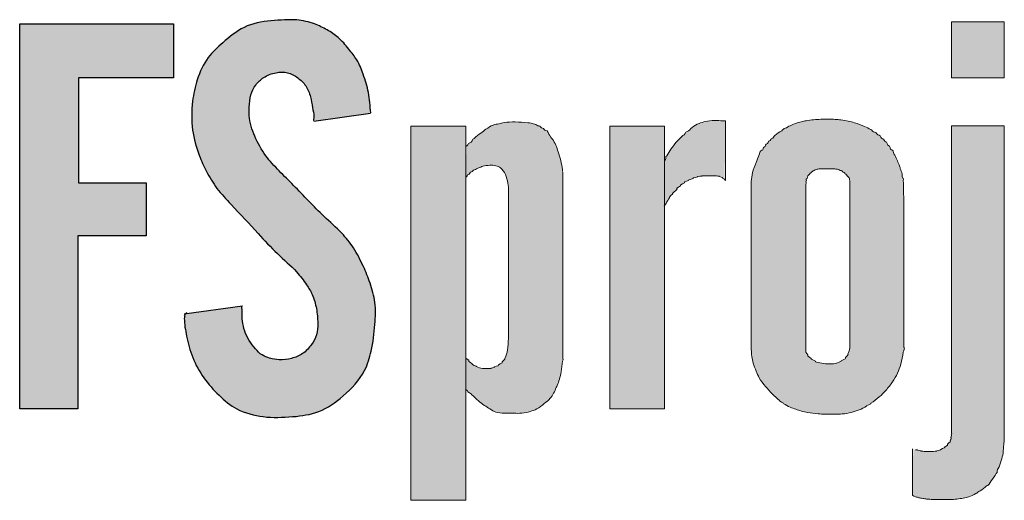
# Model space of a CAD drawing. Header units: centimetres. Extents: x 5703 to 19022, y -2164 to 612.
# Tile 7 of 49: x 6169 to 6225, y -600 to -573. Entities that reach past the tile are written whole.
import ezdxf

# ---------------------------------------------------------------- set-up
doc = ezdxf.new("R2010")
doc.units = ezdxf.units.CM
doc.header["$MEASUREMENT"] = 0

msp = doc.modelspace()

# ---------------------------------------------------------------- hatches: boundary and pattern name
at = {"linetype": 'Continuous', "lineweight": 25, "true_color": 0xdf0000}
for points in [[(6169.392, -594.846), (6172.688, -594.846), (6172.688, -585.031), (6176.559, -585.031), (6176.559, -582.031), (6172.716, -582.031), (6172.716, -576.087), (6178.102, -576.087), (6178.102, -573.03), (6169.392, -573.03)], [(6178.716, -589.453), (6178.721, -589.901), (6178.75, -590.187), (6178.809, -590.535), (6178.921, -591.051), (6179.024, -591.443), (6179.13, -591.771), (6179.235, -592.04), (6179.355, -592.303), (6179.489, -592.56), (6179.637, -592.809), (6179.798, -593.051), (6179.97, -593.285), (6180.189, -593.553), (6180.422, -593.811), (6180.667, -594.058), (6180.923, -594.296), (6181.146, -594.482), (6181.379, -594.655), (6181.573, -594.779), (6181.776, -594.89), (6181.986, -594.987), (6182.258, -595.088), (6182.538, -595.169), (6182.823, -595.232), (6183.169, -595.285), (6183.515, -595.316), (6183.919, -595.329), (6184.324, -595.321), (6184.846, -595.287), (6185.311, -595.238), (6185.656, -595.184), (6185.939, -595.122), (6186.215, -595.04), (6186.429, -594.958), (6186.637, -594.862), (6186.89, -594.723), (6187.134, -594.566), (6187.37, -594.394), (6187.645, -594.172), (6187.91, -593.939), (6188.122, -593.735), (6188.324, -593.524), (6188.512, -593.302), (6188.652, -593.118), (6188.78, -592.926), (6188.895, -592.727), (6188.997, -592.521), (6189.105, -592.253), (6189.196, -591.977), (6189.284, -591.639), (6189.366, -591.242), (6189.436, -590.785), (6189.493, -590.267), (6189.535, -589.688), (6189.543, -589.34), (6189.534, -589.051), (6189.505, -588.764), (6189.455, -588.48), (6189.386, -588.198), (6189.285, -587.865), (6189.131, -587.428), (6188.958, -586.999), (6188.768, -586.577), (6188.585, -586.215), (6188.413, -585.913), (6188.257, -585.669), (6188.09, -585.433), (6187.911, -585.205), (6187.722, -584.986), (6187.524, -584.776), (6187.234, -584.493), (6186.555, -583.864), (6186.142, -583.458), (6185.498, -582.794), (6184.855, -582.129), (6184.04, -581.308), (6183.762, -581.012), (6183.534, -580.75), (6183.355, -580.524), (6183.189, -580.288), (6183.036, -580.043), (6182.896, -579.789), (6182.744, -579.475), (6182.609, -579.151), (6182.515, -578.875), (6182.455, -578.651), (6182.412, -578.424), (6182.388, -578.194), (6182.383, -577.963), (6182.401, -577.557), (6182.426, -577.326), (6182.457, -577.156), (6182.502, -576.989), (6182.564, -576.826), (6182.642, -576.67), (6182.735, -576.522), (6182.843, -576.385), (6182.964, -576.259), (6183.098, -576.147), (6183.241, -576.048), (6183.393, -575.964), (6183.552, -575.894), (6183.718, -575.839), (6183.889, -575.797), (6184.063, -575.769), (6184.238, -575.757), (6184.412, -575.765), (6184.582, -575.796), (6184.745, -575.852), (6184.902, -575.928), (6185.052, -576.02), (6185.194, -576.124), (6185.328, -576.237), (6185.452, -576.36), (6185.562, -576.493), (6185.657, -576.638), (6185.736, -576.793), (6185.801, -576.955), (6185.852, -577.123), (6185.902, -577.349), (6185.993, -577.861), (6186.036, -578.088), (6186.054, -578.261), (6186.057, -578.547), (6189.272, -578.067), (6189.218, -577.456), (6189.167, -577.071), (6189.104, -576.744), (6189.021, -576.422), (6188.906, -576.049), (6188.753, -575.629), (6188.644, -575.373), (6188.544, -575.174), (6188.432, -574.984), (6188.273, -574.756), (6188.032, -574.449), (6187.78, -574.15), (6187.589, -573.948), (6187.427, -573.797), (6187.254, -573.658), (6187.072, -573.53), (6186.834, -573.384), (6186.54, -573.225), (6186.288, -573.108), (6186.029, -573.007), (6185.763, -572.923), (6185.491, -572.859), (6185.216, -572.816), (6184.938, -572.796), (6184.605, -572.796), (6183.883, -572.827), (6183.494, -572.859), (6183.16, -572.905), (6182.829, -572.971), (6182.56, -573.044), (6182.298, -573.136), (6182.096, -573.226), (6181.901, -573.33), (6181.667, -573.477), (6181.441, -573.64), (6181.179, -573.851), (6180.755, -574.22), (6180.51, -574.448), (6180.315, -574.646), (6180.168, -574.812), (6180.033, -574.987), (6179.909, -575.171), (6179.77, -575.412), (6179.647, -575.664), (6179.541, -575.923), (6179.432, -576.241), (6179.341, -576.563), (6179.258, -576.944), (6179.197, -577.328), (6179.156, -577.716), (6179.136, -578.106), (6179.14, -578.496), (6179.162, -578.829), (6179.204, -579.161), (6179.265, -579.489), (6179.345, -579.814), (6179.458, -580.187), (6179.59, -580.553), (6179.741, -580.912), (6179.908, -581.264), (6180.09, -581.609), (6180.259, -581.897), (6180.442, -582.176), (6180.606, -582.4), (6180.816, -582.659), (6181.074, -582.95), (6182.595, -584.573), (6183.498, -585.555), (6183.807, -585.875), (6184.087, -586.145), (6184.743, -586.748), (6184.979, -586.982), (6185.166, -587.188), (6185.342, -587.402), (6185.541, -587.67), (6185.729, -587.948), (6185.872, -588.186), (6185.97, -588.385), (6186.052, -588.592), (6186.117, -588.805), (6186.179, -589.078), (6186.232, -589.407), (6186.263, -589.739), (6186.275, -590.074), (6186.267, -590.299), (6186.248, -590.465), (6186.213, -590.627), (6186.158, -590.783), (6186.086, -590.933), (6186, -591.078), (6185.871, -591.263), (6185.765, -591.394), (6185.651, -591.517), (6185.527, -591.629), (6185.394, -591.728), (6185.251, -591.813), (6185.099, -591.883), (6184.941, -591.94), (6184.724, -591.999), (6184.504, -592.038), (6184.282, -592.058), (6184.06, -592.057), (6183.838, -592.035), (6183.62, -591.992), (6183.458, -591.946), (6183.301, -591.886), (6183.153, -591.81), (6183.061, -591.749), (6182.932, -591.643), (6182.814, -591.524), (6182.667, -591.355), (6182.531, -591.178), (6182.408, -590.994), (6182.296, -590.802), (6182.2, -590.601), (6182.14, -590.444), (6182.078, -590.228), (6182.024, -589.955), (6181.993, -589.692), (6181.986, -589.477), (6181.999, -589.24), (6182.009, -589.056)]]:
    msp.add_hatch(color=12, dxfattribs=at).paths.add_polyline_path(points)
at = {"linetype": 'Continuous', "lineweight": 20}
for points in [[(6225.158, -572.907), (6222.175, -572.907), (6222.175, -576.082), (6225.158, -576.082)], [(6194.651, -578.823), (6191.551, -578.823), (6191.551, -600.03), (6194.651, -600.03)], [(6194.716, -579.92), (6194.651, -581.708), (6194.851, -581.52), (6195.078, -581.334), (6195.171, -581.276), (6195.323, -581.211), (6195.613, -581.095), (6195.736, -581.064), (6195.919, -581.044), (6196.179, -581.04), (6196.324, -581.056), (6196.429, -581.086), (6196.53, -581.133), (6196.622, -581.194), (6196.705, -581.267), (6196.789, -581.364), (6196.859, -581.472), (6196.924, -581.604), (6196.979, -581.758), (6197.025, -581.954), (6197.063, -582.225), (6197.08, -582.516), (6197.076, -582.847), (6197.068, -582.976), (6197.065, -591.042), (6197.049, -591.327), (6197.017, -591.546), (6196.966, -591.746), (6196.9, -591.925), (6196.822, -592.082), (6196.76, -592.175), (6196.623, -592.306), (6196.515, -592.373), (6196.328, -592.459), (6196.135, -592.535), (6195.741, -592.55), (6195.599, -592.548), (6195.476, -592.524), (6195.31, -592.465), (6195.119, -592.381), (6195.026, -592.323), (6194.74, -592.027), (6194.651, -591.937), (6194.651, -593.738), (6194.76, -593.849), (6194.915, -593.976), (6195.053, -594.09), (6195.36, -594.382), (6195.516, -594.508), (6195.81, -594.711), (6196.149, -594.928), (6196.288, -595), (6196.413, -595.045), (6196.565, -595.076), (6196.768, -595.091), (6197.46, -595.095), (6197.75, -595.098), (6197.927, -595.081), (6198.145, -595.035), (6198.468, -594.939), (6198.634, -594.874), (6198.769, -594.799), (6198.915, -594.696), (6199.317, -594.371), (6199.428, -594.263), (6199.511, -594.16), (6199.595, -594.029), (6199.696, -593.828), (6199.869, -593.439), (6199.949, -593.207), (6200.023, -592.926), (6200.081, -592.619), (6200.141, -592.132), (6200.153, -592.021), (6200.143, -581.415), (6200.088, -581.021), (6200.03, -580.757), (6199.852, -580.156), (6199.767, -579.919), (6199.686, -579.749), (6199.599, -579.607), (6199.386, -579.322), (6199.266, -579.149), (6199.196, -579.073), (6199.113, -579.011), (6198.796, -578.808), (6198.664, -578.745), (6198.485, -578.686), (6198.28, -578.642), (6197.99, -578.606), (6197.636, -578.587), (6197.217, -578.587), (6196.946, -578.606), (6196.72, -578.644), (6196.27, -578.741), (6196.133, -578.791), (6195.986, -578.87), (6195.777, -579.012), (6195.325, -579.349), (6195.166, -579.485), (6195.02, -579.634), (6194.875, -579.784)], [(6205.917, -578.823), (6202.817, -578.823), (6202.817, -594.839), (6205.917, -594.839)], [(6205.941, -580.712), (6205.917, -583.357), (6206.046, -583.124), (6206.315, -582.695), (6206.395, -582.59), (6206.523, -582.454), (6206.792, -582.196), (6206.937, -582.078), (6207.069, -581.989), (6207.257, -581.888), (6207.512, -581.773), (6207.713, -581.703), (6207.882, -581.665), (6208.093, -581.641), (6208.439, -581.633), (6208.932, -581.646), (6209.036, -581.665), (6209.211, -581.761), (6209.313, -581.848), (6209.372, -578.517), (6209.032, -578.512), (6208.717, -578.504), (6208.48, -578.522), (6208.225, -578.563), (6208.012, -578.615), (6207.845, -578.675), (6207.687, -578.757), (6207.503, -578.876), (6207.298, -579.031), (6207.119, -579.188), (6206.706, -579.588), (6206.559, -579.748), (6206.413, -579.934), (6206.175, -580.277), (6206.053, -580.48)], [(6219.966, -599.734), (6220.063, -599.79), (6220.234, -599.856), (6220.393, -599.901), (6220.811, -599.965), (6221.344, -599.986), (6221.951, -599.985), (6222.227, -599.978), (6222.574, -599.943), (6222.883, -599.893), (6223.097, -599.84), (6223.271, -599.779), (6223.471, -599.685), (6223.695, -599.558), (6223.894, -599.425), (6224.054, -599.301), (6224.189, -599.177), (6224.338, -599.015), (6224.525, -598.785), (6224.64, -598.618), (6224.72, -598.474), (6224.832, -598.202), (6224.969, -597.841), (6225.035, -597.611), (6225.081, -597.376), (6225.111, -597.084), (6225.154, -596.571), (6225.158, -578.808), (6222.175, -578.808), (6222.172, -596.237), (6222.133, -596.57), (6222.106, -596.664), (6222.007, -596.81), (6221.865, -596.949), (6221.744, -597.049), (6221.629, -597.124), (6221.504, -597.184), (6221.354, -597.232), (6221.199, -597.26), (6221.023, -597.269), (6220.649, -597.27), (6220.512, -597.252), (6220.246, -597.181), (6220.11, -597.157), (6220.001, -597.123)]]:
    msp.add_hatch(color=152, dxfattribs=at).paths.add_polyline_path(points)
h = msp.add_hatch(color=152, dxfattribs=at)
h.paths.add_polyline_path([(6210.828, -591.505), (6210.859, -591.874), (6210.894, -592.098), (6210.943, -592.289), (6211.031, -592.528), (6211.218, -592.974), (6211.296, -593.124), (6211.404, -593.289), (6211.562, -593.491), (6211.858, -593.837), (6212.033, -594.021), (6212.241, -594.213), (6212.546, -594.468), (6212.685, -594.566), (6212.857, -594.663), (6213.117, -594.78), (6213.408, -594.891), (6213.707, -594.981), (6214.011, -595.05), (6214.347, -595.102), (6214.686, -595.131), (6215.196, -595.146), (6215.819, -595.142), (6216.074, -595.123), (6216.326, -595.084), (6216.602, -595.019), (6216.846, -594.941), (6217.054, -594.853), (6217.279, -594.733), (6217.57, -594.555), (6217.802, -594.393), (6218.002, -594.234), (6218.191, -594.063), (6218.389, -593.86), (6218.594, -593.625), (6218.768, -593.401), (6218.91, -593.189), (6219.037, -592.967), (6219.146, -592.736), (6219.235, -592.497), (6219.315, -592.225), (6219.388, -591.893), (6219.476, -591.362), (6219.473, -583.086), (6219.43, -581.764), (6219.404, -581.622), (6219.336, -581.405), (6219.167, -580.939), (6219.031, -580.639), (6218.852, -580.29), (6218.755, -580.132), (6218.464, -579.732), (6218.38, -579.641), (6218.065, -579.343), (6217.934, -579.243), (6217.573, -579.004), (6217.373, -578.896), (6217.109, -578.779), (6216.819, -578.672), (6216.502, -578.579), (6216.22, -578.517), (6215.833, -578.459), (6215.545, -578.433), (6215.03, -578.425), (6214.659, -578.435), (6214.227, -578.475), (6213.88, -578.526), (6213.619, -578.583), (6213.343, -578.669), (6213.074, -578.773), (6212.869, -578.871), (6212.727, -578.956), (6212.49, -579.121), (6212.264, -579.267), (6212.167, -579.343), (6211.964, -579.548), (6211.83, -579.676), (6211.554, -580.01), (6211.425, -580.197), (6211.298, -580.41), (6211.21, -580.595), (6210.96, -581.23), (6210.9, -581.427), (6210.861, -581.628), (6210.828, -581.937)])
h.paths.add_polyline_path([(6213.926, -591.602), (6213.927, -581.951), (6213.949, -581.838), (6213.984, -581.749), (6214.042, -581.65), (6214.135, -581.528), (6214.215, -581.446), (6214.306, -581.376), (6214.439, -581.3), (6214.529, -581.268), (6214.661, -581.249), (6215.273, -581.232), (6215.521, -581.237), (6215.692, -581.26), (6215.821, -581.296), (6215.925, -581.345), (6216.02, -581.409), (6216.181, -581.545), (6216.262, -581.626), (6216.383, -581.805), (6216.41, -581.921), (6216.407, -591.41), (6216.354, -591.589), (6216.265, -591.808), (6216.205, -591.916), (6216.077, -592.047), (6215.957, -592.12), (6215.772, -592.208), (6215.611, -592.264), (6215.475, -592.292), (6215.322, -592.301), (6214.995, -592.285), (6214.78, -592.257), (6214.615, -592.217), (6214.47, -592.163), (6214.334, -592.089), (6214.194, -591.99), (6214.039, -591.838), (6213.984, -591.746)], flags=0)

# ---------------------------------------------------------------- linework, layer by layer
at = {"color": 152, "linetype": 'Continuous', "lineweight": 20}
for p, q in [((6197.068, -590.851), (6197.068, -582.976)), ((6202.817, -594.839), (6205.917, -594.839))]:
    msp.add_line(p, q, dxfattribs=at)
at = {"color": 12, "linetype": 'Continuous', "lineweight": 25, "true_color": 0xdf0000, "flags": 128}
msp.add_lwpolyline([(6169.392, -594.846), (6169.392, -573.03), (6178.102, -573.03), (6178.102, -576.087), (6172.716, -576.087), (6172.716, -582.031), (6176.559, -582.031), (6176.559, -585.031), (6172.688, -585.031), (6172.688, -594.846)], close=True, dxfattribs=at)
at = {"color": 152, "linetype": 'Continuous', "lineweight": 20, "flags": 128}
for points in [[(6222.175, -572.907), (6225.158, -572.907), (6225.158, -576.082), (6222.175, -576.082)], [(6191.551, -578.823), (6194.651, -578.823), (6194.651, -600.03), (6191.551, -600.03)], [(6202.817, -578.823), (6205.917, -578.823), (6205.917, -594.839), (6202.817, -594.839)]]:
    msp.add_lwpolyline(points, close=True, dxfattribs=at)
at = {"color": 12, "linetype": 'Continuous', "lineweight": 25, "true_color": 0xdf0000, "flags": 128}
for points in [[(6186.057, -578.547), (6189.262, -578.077)], [(6178.716, -589.453), (6182.005, -589.002)]]:
    msp.add_lwpolyline(points, dxfattribs=at)
at = {"color": 152, "linetype": 'Continuous', "lineweight": 20, "flags": 128}
for points in [[(6209.372, -578.517), (6209.372, -581.906)], [(6222.175, -596.218), (6222.175, -578.808), (6225.158, -578.808), (6225.158, -596.534)], [(6200.145, -581.436), (6200.153, -592.021)], [(6210.826, -581.958), (6210.826, -591.476)], [(6213.926, -582.104), (6213.926, -591.602)], [(6216.41, -591.395), (6216.41, -581.921)], [(6219.476, -591.362), (6219.476, -583.148)], [(6219.966, -599.734), (6219.966, -597.118)]]:
    msp.add_lwpolyline(points, dxfattribs=at)
at = {"color": 12, "linetype": 'Continuous', "lineweight": 25, "true_color": 0xdf0000}
for points, knots in [([(6189.272, -578.067), (6189.242, -577.68), (6189.212, -577.293), (6189.139, -576.915), (6189.072, -576.564), (6188.968, -576.22), (6188.848, -575.881), (6188.747, -575.601), (6188.636, -575.323), (6188.485, -575.069), (6188.355, -574.851), (6188.196, -574.651), (6188.034, -574.452), (6187.844, -574.219), (6187.648, -573.988), (6187.422, -573.793), (6187.233, -573.63), (6187.023, -573.491), (6186.806, -573.367), (6186.577, -573.237), (6186.341, -573.122), (6186.094, -573.031), (6185.77, -572.91), (6185.429, -572.829), (6185.085, -572.803), (6184.856, -572.786), (6184.625, -572.795), (6184.395, -572.803), (6184.138, -572.813), (6183.882, -572.823), (6183.624, -572.846), (6183.102, -572.894), (6182.572, -572.996), (6182.105, -573.221), (6181.661, -573.436), (6181.274, -573.763), (6180.897, -574.095), (6180.598, -574.358), (6180.305, -574.625), (6180.069, -574.938), (6179.791, -575.307), (6179.592, -575.741), (6179.449, -576.187), (6179.32, -576.586), (6179.237, -576.995), (6179.187, -577.409), (6179.121, -577.951), (6179.114, -578.502), (6179.187, -579.043), (6179.253, -579.532), (6179.385, -580.012), (6179.56, -580.473), (6179.678, -580.785), (6179.815, -581.089), (6179.969, -581.385), (6180.144, -581.721), (6180.34, -582.046), (6180.566, -582.348), (6180.809, -582.672), (6181.088, -582.968), (6181.367, -583.263), (6181.883, -583.811), (6182.399, -584.356), (6182.906, -584.91), (6183.259, -585.297), (6183.607, -585.688), (6183.985, -586.049), (6184.349, -586.397), (6184.74, -586.717), (6185.077, -587.088), (6185.284, -587.316), (6185.471, -587.563), (6185.644, -587.819), (6185.763, -587.995), (6185.875, -588.174), (6185.962, -588.365), (6186.076, -588.618), (6186.147, -588.891), (6186.195, -589.166), (6186.243, -589.438), (6186.268, -589.711), (6186.274, -589.989), (6186.278, -590.212), (6186.269, -590.439), (6186.206, -590.649), (6186.148, -590.842), (6186.044, -591.022), (6185.924, -591.19), (6185.78, -591.393), (6185.613, -591.58), (6185.411, -591.717), (6185.224, -591.844), (6185.007, -591.929), (6184.785, -591.985), (6184.557, -592.041), (6184.323, -592.068), (6184.09, -592.059), (6183.908, -592.051), (6183.726, -592.023), (6183.549, -591.973), (6183.399, -591.931), (6183.252, -591.874), (6183.122, -591.791), (6182.98, -591.7), (6182.859, -591.578), (6182.747, -591.45), (6182.615, -591.299), (6182.497, -591.14), (6182.394, -590.972), (6182.29, -590.804), (6182.201, -590.626), (6182.138, -590.437), (6182.075, -590.252), (6182.037, -590.057), (6182.012, -589.873), (6181.987, -589.685), (6181.977, -589.511), (6181.994, -589.292), (6182.002, -589.193), (6181.922, -589.002), (6182.005, -589.002)], [0, 0, 0, 0, 1, 1, 1, 2, 2, 2, 3, 3, 3, 4, 4, 4, 5, 5, 5, 6, 6, 6, 7, 7, 7, 8, 8, 8, 9, 9, 9, 10, 10, 10, 11, 11, 11, 12, 12, 12, 13, 13, 13, 14, 14, 14, 15, 15, 15, 16, 16, 16, 17, 17, 17, 18, 18, 18, 19, 19, 19, 20, 20, 20, 21, 21, 21, 22, 22, 22, 23, 23, 23, 24, 24, 24, 25, 25, 25, 26, 26, 26, 27, 27, 27, 28, 28, 28, 29, 29, 29, 30, 30, 30, 31, 31, 31, 32, 32, 32, 33, 33, 33, 34, 34, 34, 35, 35, 35, 36, 36, 36, 37, 37, 37, 38, 38, 38, 39, 39, 39, 40, 40, 40, 40]), ([(6178.852, -589.387), (6178.858, -589.387), (6178.676, -589.58), (6178.715, -589.58), (6178.767, -589.58), (6178.714, -589.678), (6178.714, -589.724), (6178.715, -590.045), (6178.776, -590.386), (6178.846, -590.719), (6178.934, -591.137), (6179.037, -591.542), (6179.19, -591.931), (6179.352, -592.341), (6179.571, -592.734), (6179.829, -593.095), (6180.08, -593.448), (6180.368, -593.77), (6180.681, -594.072), (6180.989, -594.37), (6181.321, -594.647), (6181.696, -594.848), (6182.151, -595.093), (6182.669, -595.226), (6183.186, -595.287), (6183.741, -595.352), (6184.294, -595.334), (6184.852, -595.287), (6185.358, -595.244), (6185.867, -595.176), (6186.332, -594.997), (6186.837, -594.803), (6187.29, -594.478), (6187.712, -594.115), (6188.197, -593.696), (6188.641, -593.227), (6188.926, -592.67), (6189.101, -592.325), (6189.216, -591.947), (6189.301, -591.566), (6189.412, -591.067), (6189.471, -590.564), (6189.511, -590.055), (6189.543, -589.638), (6189.563, -589.218), (6189.511, -588.807), (6189.464, -588.436), (6189.358, -588.072), (6189.235, -587.717), (6189.125, -587.397), (6189, -587.084), (6188.861, -586.777), (6188.696, -586.412), (6188.511, -586.055), (6188.291, -585.72), (6188.098, -585.426), (6187.878, -585.15), (6187.638, -584.894), (6187.32, -584.555), (6186.967, -584.252), (6186.629, -583.934), (6186.032, -583.372), (6185.481, -582.765), (6184.907, -582.181), (6184.635, -581.905), (6184.359, -581.635), (6184.088, -581.357), (6183.822, -581.083), (6183.561, -580.803), (6183.335, -580.497), (6183.084, -580.157), (6182.877, -579.785), (6182.708, -579.393), (6182.546, -579.019), (6182.418, -578.625), (6182.39, -578.223), (6182.379, -578.067), (6182.383, -577.91), (6182.39, -577.752), (6182.401, -577.512), (6182.42, -577.272), (6182.486, -577.042), (6182.543, -576.845), (6182.635, -576.656), (6182.758, -576.49), (6182.882, -576.323), (6183.038, -576.179), (6183.213, -576.066), (6183.425, -575.929), (6183.665, -575.839), (6183.916, -575.792), (6184.131, -575.751), (6184.354, -575.741), (6184.562, -575.792), (6184.771, -575.842), (6184.964, -575.953), (6185.14, -576.083), (6185.315, -576.213), (6185.474, -576.362), (6185.595, -576.539), (6185.721, -576.723), (6185.806, -576.938), (6185.861, -577.157), (6185.912, -577.361), (6185.936, -577.57), (6185.976, -577.775), (6186.008, -577.941), (6186.049, -578.105), (6186.055, -578.278), (6186.057, -578.355), (6185.986, -578.505), (6186.056, -578.505)], [0, 0, 0, 0, 1, 1, 1, 2, 2, 2, 3, 3, 3, 4, 4, 4, 5, 5, 5, 6, 6, 6, 7, 7, 7, 8, 8, 8, 9, 9, 9, 10, 10, 10, 11, 11, 11, 12, 12, 12, 13, 13, 13, 14, 14, 14, 15, 15, 15, 16, 16, 16, 17, 17, 17, 18, 18, 18, 19, 19, 19, 20, 20, 20, 21, 21, 21, 22, 22, 22, 23, 23, 23, 24, 24, 24, 25, 25, 25, 26, 26, 26, 27, 27, 27, 28, 28, 28, 29, 29, 29, 30, 30, 30, 31, 31, 31, 32, 32, 32, 33, 33, 33, 34, 34, 34, 35, 35, 35, 36, 36, 36, 37, 37, 37, 37])]:
    msp.add_open_spline(points, degree=3, knots=knots, dxfattribs=at)
at = {"color": 152, "linetype": 'Continuous', "lineweight": 20}
for points, knots in [([(6195.136, -579.513), (6195.249, -579.402), (6195.378, -579.306), (6195.506, -579.211), (6195.603, -579.138), (6195.701, -579.066), (6195.801, -578.995), (6195.929, -578.903), (6196.062, -578.812), (6196.209, -578.76), (6196.313, -578.724), (6196.424, -578.706), (6196.534, -578.684), (6196.634, -578.664), (6196.732, -578.64), (6196.832, -578.623), (6197.037, -578.588), (6197.247, -578.584), (6197.457, -578.585), (6197.694, -578.586), (6197.93, -578.594), (6198.164, -578.625), (6198.3, -578.643), (6198.435, -578.668), (6198.566, -578.71), (6198.647, -578.736), (6198.715, -578.81), (6198.8, -578.81), (6198.882, -578.81), (6198.925, -578.945), (6199.008, -578.945), (6199.079, -578.945), (6199.114, -579.064), (6199.184, -579.064), (6199.307, -579.064), (6199.34, -579.256), (6199.412, -579.359), (6199.48, -579.455), (6199.557, -579.543), (6199.621, -579.639), (6199.691, -579.745), (6199.745, -579.861), (6199.791, -579.979), (6199.842, -580.112), (6199.881, -580.249), (6199.922, -580.385), (6199.974, -580.558), (6200.029, -580.732), (6200.066, -580.909), (6200.101, -581.069), (6200.121, -581.233), (6200.141, -581.397)], [0, 0, 0, 0, 1, 1, 1, 2, 2, 2, 3, 3, 3, 4, 4, 4, 5, 5, 5, 6, 6, 6, 7, 7, 7, 8, 8, 8, 9, 9, 9, 10, 10, 10, 11, 11, 11, 12, 12, 12, 13, 13, 13, 14, 14, 14, 15, 15, 15, 16, 16, 16, 17, 17, 17, 17]), ([(6206.955, -579.345), (6207.065, -579.345), (6207.085, -579.119), (6207.195, -579.119), (6207.315, -579.119), (6207.38, -578.964), (6207.478, -578.893), (6207.601, -578.805), (6207.73, -578.723), (6207.868, -578.666), (6207.983, -578.618), (6208.105, -578.587), (6208.229, -578.562), (6208.396, -578.529), (6208.565, -578.507), (6208.733, -578.504), (6208.9, -578.501), (6209.067, -578.518), (6209.239, -578.517), (6209.283, -578.517), (6209.328, -578.517), (6209.372, -578.517)], [0, 0, 0, 0, 1, 1, 1, 2, 2, 2, 3, 3, 3, 4, 4, 4, 5, 5, 5, 6, 6, 6, 7, 7, 7, 7]), ([(6210.826, -581.958), (6210.84, -581.788), (6210.855, -581.618), (6210.893, -581.454), (6210.94, -581.258), (6211.021, -581.071), (6211.095, -580.882), (6211.148, -580.748), (6211.198, -580.612), (6211.261, -580.483), (6211.31, -580.383), (6211.316, -580.192), (6211.428, -580.192), (6211.509, -580.192), (6211.487, -579.992), (6211.569, -579.992), (6211.64, -579.992), (6211.633, -579.825), (6211.705, -579.825), (6211.78, -579.825), (6211.776, -579.654), (6211.851, -579.654), (6211.919, -579.654), (6211.932, -579.513), (6212, -579.513), (6212.076, -579.513), (6212.103, -579.402), (6212.158, -579.351), (6212.275, -579.244), (6212.42, -579.17), (6212.552, -579.08), (6212.62, -579.034), (6212.671, -578.939), (6212.753, -578.939), (6212.856, -578.939), (6212.923, -578.794), (6213.026, -578.794)], [0, 0, 0, 0, 1, 1, 1, 2, 2, 2, 3, 3, 3, 4, 4, 4, 5, 5, 5, 6, 6, 6, 7, 7, 7, 8, 8, 8, 9, 9, 9, 10, 10, 10, 11, 11, 11, 12, 12, 12, 12]), ([(6213.026, -578.794), (6213.133, -578.746), (6213.241, -578.704), (6213.351, -578.666), (6213.454, -578.63), (6213.558, -578.598), (6213.663, -578.572), (6213.752, -578.55), (6213.842, -578.532), (6213.932, -578.516), (6214.073, -578.493), (6214.214, -578.475), (6214.355, -578.461), (6214.49, -578.447), (6214.624, -578.436), (6214.759, -578.43), (6214.91, -578.424), (6215.061, -578.425), (6215.212, -578.426), (6215.334, -578.427), (6215.457, -578.427), (6215.579, -578.435), (6215.689, -578.441), (6215.799, -578.454), (6215.908, -578.469), (6216.047, -578.487), (6216.186, -578.508), (6216.323, -578.537), (6216.441, -578.562), (6216.558, -578.592), (6216.673, -578.627), (6216.866, -578.684), (6217.056, -578.753), (6217.241, -578.834), (6217.362, -578.888), (6217.481, -578.947), (6217.594, -579.017), (6217.666, -579.061), (6217.722, -579.158), (6217.807, -579.158), (6217.912, -579.158), (6217.957, -579.34), (6218.061, -579.34), (6218.154, -579.34), (6218.171, -579.533), (6218.264, -579.533), (6218.346, -579.533), (6218.358, -579.703), (6218.439, -579.703), (6218.528, -579.703), (6218.509, -579.918), (6218.599, -579.918), (6218.699, -579.918), (6218.674, -580.16), (6218.774, -580.16), (6218.863, -580.16), (6218.866, -580.314), (6218.908, -580.394), (6218.962, -580.498), (6219.015, -580.603), (6219.065, -580.709), (6219.114, -580.812), (6219.16, -580.916), (6219.2, -581.022), (6219.223, -581.086), (6219.245, -581.151), (6219.267, -581.215), (6219.302, -581.315), (6219.341, -581.414), (6219.374, -581.515), (6219.4, -581.6), (6219.343, -581.774), (6219.431, -581.774), (6219.472, -581.774), (6219.435, -581.855), (6219.436, -581.896), (6219.444, -582.313), (6219.458, -582.731), (6219.476, -583.148)], [0, 0, 0, 0, 1, 1, 1, 2, 2, 2, 3, 3, 3, 4, 4, 4, 5, 5, 5, 6, 6, 6, 7, 7, 7, 8, 8, 8, 9, 9, 9, 10, 10, 10, 11, 11, 11, 12, 12, 12, 13, 13, 13, 14, 14, 14, 15, 15, 15, 16, 16, 16, 17, 17, 17, 18, 18, 18, 19, 19, 19, 20, 20, 20, 21, 21, 21, 22, 22, 22, 23, 23, 23, 24, 24, 24, 25, 25, 25, 26, 26, 26, 26]), ([(6206.043, -580.497), (6206.11, -580.371), (6206.19, -580.252), (6206.272, -580.134), (6206.365, -579.998), (6206.461, -579.862), (6206.568, -579.737), (6206.688, -579.598), (6206.823, -579.473), (6206.955, -579.345)], [0, 0, 0, 0, 1, 1, 1, 2, 2, 2, 3, 3, 3, 3]), ([(6194.651, -579.972), (6194.752, -579.972), (6194.782, -579.776), (6194.883, -579.776), (6195.005, -579.776), (6195.014, -579.513), (6195.136, -579.513)], [0, 0, 0, 0, 1, 1, 1, 2, 2, 2, 2]), ([(6194.651, -581.708), (6194.723, -581.708), (6194.735, -581.559), (6194.807, -581.559), (6194.884, -581.559), (6194.905, -581.41), (6194.982, -581.41), (6195.049, -581.41), (6195.077, -581.291), (6195.144, -581.291), (6195.237, -581.291), (6195.309, -581.18), (6195.404, -581.18), (6195.483, -581.18), (6195.548, -581.115), (6195.623, -581.091), (6195.75, -581.051), (6195.887, -581.043), (6196.023, -581.04), (6196.139, -581.037), (6196.255, -581.037), (6196.365, -581.066), (6196.455, -581.09), (6196.542, -581.133), (6196.617, -581.19), (6196.742, -581.284), (6196.836, -581.414), (6196.902, -581.554), (6196.976, -581.712), (6197.016, -581.881), (6197.041, -582.053), (6197.087, -582.357), (6197.09, -582.665), (6197.068, -582.976)], [0, 0, 0, 0, 1, 1, 1, 2, 2, 2, 3, 3, 3, 4, 4, 4, 5, 5, 5, 6, 6, 6, 7, 7, 7, 8, 8, 8, 9, 9, 9, 10, 10, 10, 11, 11, 11, 11]), ([(6209.372, -581.906), (6209.409, -581.906), (6209.255, -581.828), (6209.291, -581.828), (6209.332, -581.828), (6209.159, -581.751), (6209.199, -581.751), (6209.264, -581.751), (6208.961, -581.662), (6209.026, -581.662), (6209.086, -581.662), (6208.785, -581.641), (6208.846, -581.641), (6208.931, -581.641), (6208.676, -581.636), (6208.591, -581.635), (6208.49, -581.633), (6208.389, -581.632), (6208.287, -581.634), (6208.204, -581.635), (6207.954, -581.645), (6208.038, -581.645), (6208.121, -581.645), (6207.707, -581.683), (6207.791, -581.683), (6207.878, -581.683), (6207.453, -581.762), (6207.541, -581.762), (6207.633, -581.762), (6207.195, -581.873), (6207.288, -581.873), (6207.379, -581.873), (6206.956, -582.002), (6207.047, -582.002), (6207.141, -582.002), (6206.727, -582.171), (6206.821, -582.171), (6206.919, -582.171), (6206.508, -582.372), (6206.606, -582.372), (6206.727, -582.372), (6206.433, -582.54), (6206.359, -582.635)], [0, 0, 0, 0, 1, 1, 1, 2, 2, 2, 3, 3, 3, 4, 4, 4, 5, 5, 5, 6, 6, 6, 7, 7, 7, 8, 8, 8, 9, 9, 9, 10, 10, 10, 11, 11, 11, 12, 12, 12, 13, 13, 13, 14, 14, 14, 14]), ([(6213.926, -582.104), (6213.985, -582.104), (6213.871, -581.928), (6213.93, -581.928), (6213.97, -581.928), (6213.918, -581.812), (6213.958, -581.812), (6214.038, -581.812), (6213.995, -581.602), (6214.076, -581.602), (6214.123, -581.602), (6214.119, -581.494), (6214.165, -581.494), (6214.219, -581.494), (6214.233, -581.389), (6214.287, -581.389), (6214.327, -581.389), (6214.349, -581.326), (6214.389, -581.326), (6214.429, -581.326), (6214.458, -581.277), (6214.498, -581.277), (6214.537, -581.277), (6214.574, -581.253), (6214.614, -581.253), (6214.656, -581.253), (6214.699, -581.246), (6214.741, -581.245), (6214.837, -581.241), (6214.932, -581.24), (6215.028, -581.238), (6215.191, -581.234), (6215.353, -581.225), (6215.515, -581.237), (6215.581, -581.241), (6215.646, -581.264), (6215.712, -581.264), (6215.784, -581.264), (6215.842, -581.338), (6215.914, -581.338), (6215.972, -581.338), (6215.999, -581.439), (6216.058, -581.439), (6216.112, -581.439), (6216.127, -581.545), (6216.181, -581.545), (6216.221, -581.545), (6216.226, -581.631), (6216.266, -581.631), (6216.309, -581.631), (6216.3, -581.736), (6216.343, -581.736), (6216.381, -581.736), (6216.39, -581.795), (6216.41, -581.921)], [0, 0, 0, 0, 1, 1, 1, 2, 2, 2, 3, 3, 3, 4, 4, 4, 5, 5, 5, 6, 6, 6, 7, 7, 7, 8, 8, 8, 9, 9, 9, 10, 10, 10, 11, 11, 11, 12, 12, 12, 13, 13, 13, 14, 14, 14, 15, 15, 15, 16, 16, 16, 17, 17, 17, 18, 18, 18, 18]), ([(6206.194, -582.884), (6206.13, -582.988), (6206.063, -583.091), (6206.003, -583.197), (6205.973, -583.25), (6205.857, -583.357), (6205.917, -583.357)], [0, 0, 0, 0, 1, 1, 1, 2, 2, 2, 2]), ([(6197.068, -590.851), (6197.066, -591.071), (6197.062, -591.291), (6197.024, -591.506), (6196.995, -591.67), (6196.946, -591.831), (6196.874, -591.983)], [0, 0, 0, 0, 1, 1, 1, 2, 2, 2, 2]), ([(6212.424, -594.369), (6212.281, -594.25), (6212.14, -594.129), (6212.009, -593.998), (6211.875, -593.863), (6211.753, -593.719), (6211.63, -593.572), (6211.501, -593.419), (6211.373, -593.264), (6211.277, -593.091), (6211.211, -592.971), (6211.161, -592.842), (6211.108, -592.715), (6211.045, -592.562), (6210.978, -592.412), (6210.933, -592.255), (6210.86, -592.005), (6210.842, -591.74), (6210.826, -591.476)], [0, 0, 0, 0, 1, 1, 1, 2, 2, 2, 3, 3, 3, 4, 4, 4, 5, 5, 5, 6, 6, 6, 6]), ([(6215.914, -592.142), (6215.777, -592.211), (6215.636, -592.269), (6215.488, -592.29), (6215.379, -592.306), (6215.266, -592.302), (6215.153, -592.296), (6215.002, -592.288), (6214.851, -592.276), (6214.704, -592.242), (6214.624, -592.223), (6214.386, -592.162), (6214.469, -592.162), (6214.565, -592.162), (6214.124, -592.012), (6214.222, -592.012), (6214.311, -592.012), (6213.944, -591.827), (6214.031, -591.827), (6214.114, -591.827), (6213.841, -591.602), (6213.926, -591.602)], [0, 0, 0, 0, 1, 1, 1, 2, 2, 2, 3, 3, 3, 4, 4, 4, 5, 5, 5, 6, 6, 6, 7, 7, 7, 7]), ([(6219.476, -591.362), (6219.57, -591.362), (6219.448, -591.548), (6219.432, -591.641), (6219.395, -591.864), (6219.354, -592.086), (6219.294, -592.304), (6219.245, -592.482), (6219.184, -592.656), (6219.107, -592.823), (6219.03, -592.993), (6218.937, -593.155), (6218.832, -593.309), (6218.715, -593.481), (6218.584, -593.644), (6218.445, -593.799), (6218.329, -593.928), (6218.208, -594.052), (6218.079, -594.168), (6217.931, -594.3), (6217.772, -594.421), (6217.607, -594.531)], [0, 0, 0, 0, 1, 1, 1, 2, 2, 2, 3, 3, 3, 4, 4, 4, 5, 5, 5, 6, 6, 6, 7, 7, 7, 7]), ([(6195.264, -592.446), (6195.359, -592.446), (6194.925, -592.317), (6195.017, -592.317), (6195.105, -592.317), (6194.741, -592.124), (6194.831, -592.124), (6194.918, -592.124), (6194.564, -591.937), (6194.651, -591.937)], [0, 0, 0, 0, 1, 1, 1, 2, 2, 2, 3, 3, 3, 3]), ([(6200.153, -592.021), (6200.193, -592.021), (6200.145, -592.1), (6200.141, -592.139), (6200.119, -592.345), (6200.095, -592.551), (6200.058, -592.754), (6200.032, -592.894), (6200.001, -593.032), (6199.961, -593.168), (6199.926, -593.288), (6199.884, -593.406), (6199.835, -593.52), (6199.818, -593.56), (6199.8, -593.599), (6199.782, -593.638), (6199.687, -593.849), (6199.595, -594.071), (6199.446, -594.243), (6199.348, -594.357), (6199.225, -594.448), (6199.105, -594.544), (6198.966, -594.656), (6198.831, -594.773), (6198.677, -594.853), (6198.56, -594.913), (6198.432, -594.953), (6198.304, -594.991), (6198.15, -595.036), (6197.996, -595.078), (6197.838, -595.092), (6197.684, -595.107), (6197.528, -595.096), (6197.372, -595.092), (6197.195, -595.089), (6197.019, -595.095), (6196.84, -595.092), (6196.674, -595.09), (6196.506, -595.081), (6196.352, -595.026), (6196.238, -594.985), (6196.132, -594.919), (6196.028, -594.853), (6195.923, -594.786), (6195.821, -594.718), (6195.718, -594.649), (6195.601, -594.57), (6195.483, -594.489), (6195.376, -594.396), (6195.243, -594.281), (6195.125, -594.148), (6194.99, -594.036)], [0, 0, 0, 0, 1, 1, 1, 2, 2, 2, 3, 3, 3, 4, 4, 4, 5, 5, 5, 6, 6, 6, 7, 7, 7, 8, 8, 8, 9, 9, 9, 10, 10, 10, 11, 11, 11, 12, 12, 12, 13, 13, 13, 14, 14, 14, 15, 15, 15, 16, 16, 16, 17, 17, 17, 17]), ([(6196.874, -591.983), (6196.969, -591.983), (6196.628, -592.22), (6196.722, -592.22), (6196.814, -592.22), (6196.406, -592.382), (6196.498, -592.382), (6196.583, -592.382), (6196.183, -592.484), (6196.268, -592.484), (6196.335, -592.484), (6196.014, -592.549), (6196.08, -592.549), (6196.155, -592.549), (6195.772, -592.549), (6195.85, -592.549), (6195.932, -592.549), (6195.685, -592.556), (6195.605, -592.549), (6195.488, -592.538), (6195.376, -592.493), (6195.264, -592.446)], [0, 0, 0, 0, 1, 1, 1, 2, 2, 2, 3, 3, 3, 4, 4, 4, 5, 5, 5, 6, 6, 6, 7, 7, 7, 7]), ([(6216.301, -591.728), (6216.398, -591.728), (6216.065, -591.975), (6216.159, -591.975), (6216.256, -591.975), (6215.814, -592.142), (6215.914, -592.142)], [0, 0, 0, 0, 1, 1, 1, 2, 2, 2, 2]), ([(6194.99, -594.036), (6195.089, -594.036), (6194.658, -593.847), (6194.757, -593.847), (6194.808, -593.847), (6194.599, -593.738), (6194.65, -593.738)], [0, 0, 0, 0, 1, 1, 1, 2, 2, 2, 2]), ([(6217.362, -594.685), (6217.225, -594.766), (6217.086, -594.843), (6216.94, -594.904), (6216.796, -594.965), (6216.645, -595.011), (6216.492, -595.047), (6216.323, -595.088), (6216.152, -595.118), (6215.98, -595.132), (6215.858, -595.142), (6215.735, -595.145), (6215.613, -595.146), (6215.403, -595.148), (6215.194, -595.148), (6214.985, -595.143), (6214.864, -595.14), (6214.743, -595.136), (6214.622, -595.127), (6214.42, -595.114), (6214.218, -595.089), (6214.018, -595.051), (6213.899, -595.029), (6213.78, -595.002), (6213.663, -594.969), (6213.449, -594.911), (6213.24, -594.835), (6213.035, -594.746), (6212.907, -594.69), (6212.781, -594.63), (6212.665, -594.553)], [0, 0, 0, 0, 1, 1, 1, 2, 2, 2, 3, 3, 3, 4, 4, 4, 5, 5, 5, 6, 6, 6, 7, 7, 7, 8, 8, 8, 9, 9, 9, 10, 10, 10, 10]), ([(6222.175, -596.218), (6222.213, -596.218), (6222.121, -596.332), (6222.16, -596.332), (6222.214, -596.332), (6222.09, -596.494), (6222.145, -596.494), (6222.207, -596.494), (6222.039, -596.676), (6222.101, -596.676), (6222.182, -596.676), (6221.864, -596.87), (6221.948, -596.87), (6222.031, -596.87), (6221.683, -597.034), (6221.765, -597.034), (6221.849, -597.034), (6221.462, -597.166), (6221.547, -597.166), (6221.622, -597.166), (6221.258, -597.237), (6221.333, -597.237), (6221.398, -597.237), (6221.075, -597.265), (6221.14, -597.265), (6221.235, -597.265), (6220.951, -597.268), (6220.856, -597.269), (6220.782, -597.27), (6220.561, -597.269), (6220.635, -597.269), (6220.702, -597.269), (6220.369, -597.233), (6220.436, -597.233), (6220.504, -597.233), (6220.172, -597.18), (6220.24, -597.18), (6220.279, -597.18), (6220.081, -597.161), (6220.121, -597.161)], [0, 0, 0, 0, 1, 1, 1, 2, 2, 2, 3, 3, 3, 4, 4, 4, 5, 5, 5, 6, 6, 6, 7, 7, 7, 8, 8, 8, 9, 9, 9, 10, 10, 10, 11, 11, 11, 12, 12, 12, 13, 13, 13, 13]), ([(6224.819, -598.235), (6224.879, -598.084), (6224.94, -597.935), (6224.988, -597.781), (6225.032, -597.642), (6225.064, -597.498), (6225.084, -597.353), (6225.107, -597.191), (6225.114, -597.028), (6225.127, -596.866), (6225.135, -596.755), (6225.146, -596.644), (6225.158, -596.534)], [0, 0, 0, 0, 1, 1, 1, 2, 2, 2, 3, 3, 3, 4, 4, 4, 4]), ([(6224.153, -599.212), (6224.278, -599.212), (6224.326, -599.031), (6224.406, -598.934), (6224.519, -598.798), (6224.627, -598.657), (6224.706, -598.501)], [0, 0, 0, 0, 1, 1, 1, 2, 2, 2, 2]), ([(6219.946, -599.739), (6219.948, -599.739), (6220.113, -599.843), (6220.194, -599.843), (6220.25, -599.843), (6220.299, -599.892), (6220.355, -599.892), (6220.437, -599.892), (6220.514, -599.935), (6220.595, -599.935), (6220.669, -599.935), (6220.739, -599.965), (6220.812, -599.965), (6220.901, -599.965), (6220.989, -599.974), (6221.077, -599.977), (6221.177, -599.98), (6221.277, -599.986), (6221.377, -599.987), (6221.481, -599.987), (6221.584, -599.983), (6221.688, -599.983), (6221.817, -599.982), (6221.945, -599.987), (6222.074, -599.985), (6222.207, -599.982), (6222.34, -599.971), (6222.472, -599.956), (6222.594, -599.942), (6222.715, -599.924), (6222.835, -599.902), (6222.94, -599.882), (6223.045, -599.858), (6223.146, -599.825), (6223.281, -599.781), (6223.411, -599.719), (6223.536, -599.65)], [0, 0, 0, 0, 1, 1, 1, 2, 2, 2, 3, 3, 3, 4, 4, 4, 5, 5, 5, 6, 6, 6, 7, 7, 7, 8, 8, 8, 9, 9, 9, 10, 10, 10, 11, 11, 11, 12, 12, 12, 12])]:
    msp.add_open_spline(points, degree=3, knots=knots, dxfattribs=at)
for points in [[(6205.917, -580.767), (6206.016, -580.767), (6205.945, -580.497), (6206.043, -580.497)], [(6206.359, -582.635), (6206.458, -582.635), (6206.095, -582.884), (6206.194, -582.884)], [(6216.41, -591.395), (6216.386, -591.508), (6216.346, -591.619), (6216.301, -591.728)], [(6212.665, -594.553), (6212.766, -594.553), (6212.323, -594.369), (6212.424, -594.369)], [(6217.607, -594.531), (6217.704, -594.531), (6217.265, -594.685), (6217.362, -594.685)], [(6224.706, -598.501), (6224.802, -598.501), (6224.723, -598.235), (6224.819, -598.235)], [(6223.788, -599.499), (6223.917, -599.413), (6224.041, -599.319), (6224.153, -599.212)], [(6223.536, -599.65), (6223.634, -599.65), (6223.69, -599.499), (6223.788, -599.499)]]:
    msp.add_open_spline(points, degree=3, dxfattribs=at)

doc.saveas('drawing.dxf')
